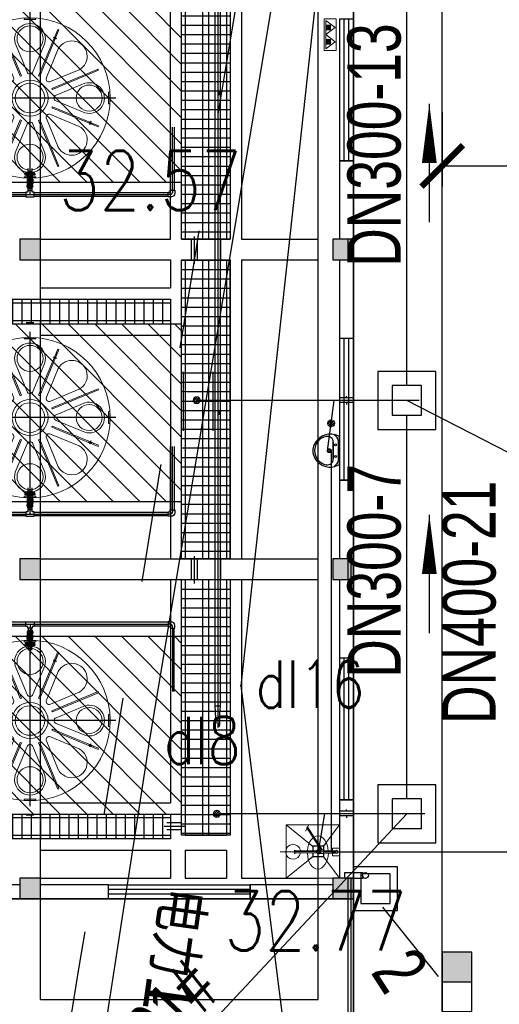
# Model space of a CAD drawing. Header units: millimetres. Extents: x 1371 to 38096, y 232 to 174236.
# Tile 35 of 84: x 19112.32 to 19120.43, y 87025.99 to 87042.64. Entities that reach past the tile are written whole.
import ezdxf

# ---------------------------------------------------------------- set-up
doc = ezdxf.new("R2010")
doc.units = ezdxf.units.MM
doc.header["$LTSCALE"] = 10
for name, pattern in [('CENTER', [50.8, 31.75, -6.35, 6.35, -6.35]), ('CENTER2', [1.125, 0.75, -0.125, 0.125, -0.125]), ('CENTERX2', [101.6, 63.5, -12.7, 12.7, -12.7]), ('CONTINOUS', [0]), ('DASHED', [0.75, 0.5, -0.25]), ('DGN Style 2', [0.648865, 0.389319, -0.259546]), ('DGN Style 4', [1.038832, 0.519092, -0.259546, 0.000648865, -0.259546]), ('X6', [2, 1, -1])]:
    doc.linetypes.add(name, pattern=pattern)
for name, color, linetype in [('0.18', 7, 'Continuous'), ('00辅助-不打印', 241, 'Continuous'), ('0提标-单体内线', 31, 'Continuous'), ('0提标-尺寸标注-平面 定位图', 3, 'Continuous'), ('0提标-管-污水插旗', 3, 'Continuous'), ('0提标-管-污水管', 4, '厂区污水管'), ('0提标-管-污水管标注', 2, 'CONTINOUS'), ('0提标-管-给水管', 2, '厂区给水管'), ('0提标-管-雨水管标注', 2, 'CONTINOUS'), ('0提标-管-雨水连管', 3, 'DASHED'), ('0提标-道路', 2, 'Continuous'), ('0提标-雨水口', 7, 'Continuous'), ('CENTER', 5, 'CENTER2'), ('DLSS', 30, 'Continuous'), ('GCD', 8, 'Continuous'), ('KZD', 1, 'Continuous'), ('LOCKUP', 7, 'Continuous'), ('LVTRY', 21, 'Continuous'), ('ZBTZ', 8, 'Continuous'), ('上部建筑', 7, 'Continuous'), ('中心线', 5, 'CENTER'), ('电力', 180, 'Continuous')]:
    doc.layers.add(name, color=color, linetype=linetype)
for name, color, linetype, lineweight in [('b2', 7, 'Continuous', 0), ('e22', 7, 'Continuous', 0), ('UPVC', 7, 'Continuous', 25), ('实线', 7, 'Continuous', 13), ('框架', 2, 'Continuous', 13), ('桶槽轮廓线', 7, 'Continuous', 9), ('系统图－设备', 7, 'Continuous', 13)]:
    doc.layers.add(name, color=color, linetype=linetype, lineweight=lineweight)
doc.styles.add('HZ', font='rs.shx', dxfattribs={"width": 0.8, "bigfont": 'hztxt.shx'})
doc.styles.add('SMEDI', font='smsim1.shx', dxfattribs={"width": 0.75, "bigfont": 'smfs.shx'})
doc.styles.add('SMEDI1', font='smsim.shx', dxfattribs={"width": 0.75, "bigfont": 'smfs.shx'})
doc.styles.add('songti', font='txt', dxfattribs={"width": 0.75})
doc.styles.add('宋体', font='smsim1.shx', dxfattribs={"bigfont": 'smfs.shx'})
doc.linetypes.add('厂区污水管', pattern='A,4,-0.4,["WS",songti,S=0.4,R=0,X=-0.2,Y=-0.2],-0.4', length=4.8)
doc.linetypes.add('厂区给水管', pattern='A,4,-0.4,["GS",songti,S=0.4,R=0,X=-0.2,Y=-0.2],-0.4', length=4.8)
doc.dimstyles.new('1-700', dxfattribs={"dimscale": 0.7, "dimtxt": 3, "dimasz": 1, "dimexe": 0.5, "dimexo": 0.5, "dimgap": 0, "dimtad": 1, "dimdsep": 46, "dimtxsty": 'SMEDI', "dimblk1": 'ARCHTICK', "dimblk2": 'ARCHTICK', "dimsah": 1, "dimcen": 0, "dimclrd": 7, "dimclre": 7, "dimclrt": 3, "dimazin": 0, "dimtfac": 1, "dimtix": 1, "dimtmove": 2, "dimatfit": 3, "dimldrblk": 'ARCHTICK', "dimfxl": 0, "dimtolj": 1, "dimtzin": 0, "dimarcsym": 0})

# ---------------------------------------------------------------- blocks, each defined once
blk = doc.blocks.new('*U325')
at = {"layer": 'DLSS', "color": 8, "linetype": 'X6', "ltscale": 0.2, "flags": 128}
blk.add_lwpolyline([(19128.901, 86983.109, -0.006008), (19126.482, 86983.888, -0.009596), (19124.983, 86984.423, -0.003772), (19120.914, 86985.999, -0.023509), (19120.276, 86986.287, -0.058244), (19118.922, 86987.189, -0.032118), (19116.804, 86989.234, -0.004511), (19116.044, 86990.084, -0.003533), (19115.091, 86991.185, -0.016319), (19113.473, 86993.211, -0.017727), (19112.114, 86995.174, -0.072162), (19111.058, 86997.5, -0.043639), (19110.243, 87001.63, -0.015853), (19109.998, 87004.847, -0.045644), (19110.051, 87005.968, -0.004364), (19110.642, 87009.96, -0.001496), (19112.502, 87021.585, -0.000061), (19116.89, 87048.47, -0.000361), (19117.635, 87053.012, -0.000762), (19118.141, 87056.053, 0.000141), (19120.891, 87072.456, 0.004463), (19121.666, 87077.355, 0.002008), (19123.247, 87088.265), (19123.247, 87088.265), (19123.247, 87088.265), (19123.247, 87088.265)], format="xyb", dxfattribs=at)
at = {"layer": 'ZBTZ', "color": 8, "ltscale": 0.3}
for p, q in [((19115.088, 87035.685), (19115.088, 87036.685)), ((19115.588, 87035.685), (19115.588, 87036.685))]:
    blk.add_line(p, q, dxfattribs=at)
at = {"layer": '电力', "color": 8, "linetype": 'Continuous', "ltscale": 0.3}
for p in [(19116.058, 87031.38, 32.884), (19114.509, 87030.43, 32.717)]:
    blk.add_point(p, dxfattribs=at)
at = {"layer": 'GCD', "linetype": 'Continuous', "ltscale": 0.3, "style": 'HZ', "width": 0.8}
for s, p in [('32.57', (19112.982, 87039.418)), ('32.77', (19115.782, 87026.906))]:
    blk.add_text(s, height=1, dxfattribs=at).set_placement(p)
at = {"layer": '电力', "color": 8, "linetype": 'Continuous', "ltscale": 0.3, "style": 'HZ', "width": 0.8}
for s, p in [('dl16', (19116.308, 87031.005, 32.884)), ('dl8', (19114.759, 87030.055, 32.717))]:
    blk.add_text(s, height=0.8, dxfattribs=at).set_placement(p)
at = {"layer": '电力', "color": 8, "linetype": 'Continuous', "ltscale": 0.3, "style": '宋体'}
blk.add_text('电力1孔1根/0.24 铜', height=0.8, rotation=262.0127, dxfattribs=at).set_placement((19114.688, 87028.012, 23.735))
blk = doc.blocks.new('A$C368A5939')
at = {"layer": '00辅助-不打印'}
blk.add_lwpolyline([(0, 16150), (16550, 16150), (16550, 150), (0, 150)], close=True, dxfattribs=at)
at = {"layer": 'LVTRY'}
for points in [[(447, 16300), (347, 16300), (347, 16000), (447, 16000)], [(16103, 16300), (16203, 16300), (16203, 16000), (16103, 16000)], [(447, 100), (347, 100), (347, 400), (447, 400)], [(16103, 100), (16203, 100), (16203, 400), (16103, 400)]]:
    blk.add_lwpolyline(points, close=True, dxfattribs=at)
for centre in [(397, 16350), (16153, 16350), (397, 50), (16153, 50)]:
    blk.add_circle(centre, 50, dxfattribs=at)
blk = doc.blocks.new('A$C376B11A7')
at = {"layer": '0提标-雨水口', "linetype": 'Continuous'}
blk.add_hatch(color=256, dxfattribs=at).paths.add_polyline_path([(-0.25, 0.5), (-0.25, 0), (0.25, 0), (0.25, 0.5)])
blk.add_line((-0.25, 0), (0.25, 0), dxfattribs=at)
blk.add_lwpolyline([(-0.25, -0.5), (0.25, -0.5), (0.25, 0.5), (-0.25, 0.5)], close=True, dxfattribs=at)
blk = doc.blocks.new('_ARCHTICK')
at = {"color": 0, "linetype": 'ByBlock', "const_width": 0.15}
blk.add_lwpolyline([(-0.5, -0.5), (0.5, 0.5)], dxfattribs=at)
blk = doc.blocks.new('*D155')
at = {"layer": '0提标-尺寸标注-平面 定位图', "color": 7, "lineweight": -2}
for p, q in [((19119.466, 87041.073), (19119.466, 87039.814)), ((19123.466, 87041.073), (19123.466, 87039.814)), ((19119.466, 87040.164), (19123.466, 87040.164))]:
    blk.add_line(p, q, dxfattribs=at)
at = {"layer": 'Defpoints', "color": 0}
for p in [(19119.466, 87041.423), (19123.466, 87041.423), (19123.466, 87040.164)]:
    blk.add_point(p, dxfattribs=at)
at = {"layer": '0提标-尺寸标注-平面 定位图', "color": 7, "lineweight": -2, "xscale": 0.7, "yscale": 0.7, "zscale": 0.7, "rotation": 180}
blk.add_blockref('_ARCHTICK', (19119.466, 87040.164), dxfattribs=at)
at = {"layer": '0提标-尺寸标注-平面 定位图', "color": 7, "lineweight": -2, "xscale": 0.7, "yscale": 0.7, "zscale": 0.7}
blk.add_blockref('_ARCHTICK', (19123.466, 87040.164), dxfattribs=at)
at = {"layer": '0提标-尺寸标注-平面 定位图', "color": 3, "insert": (19121.466, 87041.214), "char_height": 2.1, "attachment_point": 5, "style": 'SMEDI'}
blk.add_mtext('\\A1;4', dxfattribs=at)
blk = doc.blocks.new('zhuzikuai')
at = {"layer": '上部建筑'}
for points in [[(1255104, 196021), (1255454, 196021), (1255454, 196371), (1255104, 196371)], [(1260504, 196021), (1260854, 196021), (1260854, 196371), (1260504, 196371)], [(1265904, 196021), (1266254, 196021), (1266254, 196371), (1265904, 196371)], [(1271304, 196021), (1271654, 196021), (1271654, 196371), (1271304, 196371)], [(1255104, 190721), (1255454, 190721), (1255454, 191071), (1255104, 191071)], [(1260504, 190721), (1260854, 190721), (1260854, 191071), (1260504, 191071)], [(1265904, 190721), (1266254, 190721), (1266254, 191071), (1265904, 191071)], [(1271304, 190721), (1271654, 190721), (1271654, 191071), (1271304, 191071)], [(1255104, 185671), (1255454, 185671), (1255454, 186021), (1255104, 186021)], [(1260504, 185671), (1260854, 185671), (1260854, 186021), (1260504, 186021)], [(1265904, 185671), (1266254, 185671), (1266254, 186021), (1265904, 186021)], [(1271304, 185671), (1271654, 185671), (1271654, 186021), (1271304, 186021)], [(1255104, 180371), (1255454, 180371), (1255454, 180721), (1255104, 180721)], [(1260504, 180371), (1260854, 180371), (1260854, 180721), (1260504, 180721)], [(1265904, 180371), (1266254, 180371), (1266254, 180721), (1265904, 180721)], [(1271304, 180371), (1271654, 180371), (1271654, 180721), (1271304, 180721)]]:
    blk.add_hatch(color=256, dxfattribs=at).paths.add_polyline_path(points)
for points in [[(1255104, 196021), (1255454, 196021), (1255454, 196371), (1255104, 196371)], [(1260504, 196021), (1260854, 196021), (1260854, 196371), (1260504, 196371)], [(1265904, 196021), (1266254, 196021), (1266254, 196371), (1265904, 196371)], [(1271304, 196021), (1271654, 196021), (1271654, 196371), (1271304, 196371)], [(1255104, 190721), (1255454, 190721), (1255454, 191071), (1255104, 191071)], [(1260504, 190721), (1260854, 190721), (1260854, 191071), (1260504, 191071)], [(1265904, 190721), (1266254, 190721), (1266254, 191071), (1265904, 191071)], [(1255104, 185671), (1255454, 185671), (1255454, 186021), (1255104, 186021)], [(1260504, 185671), (1260854, 185671), (1260854, 186021), (1260504, 186021)], [(1265904, 185671), (1266254, 185671), (1266254, 186021), (1265904, 186021)], [(1255104, 180371), (1255454, 180371), (1255454, 180721), (1255104, 180721)], [(1265904, 180371), (1266254, 180371), (1266254, 180721), (1265904, 180721)], [(1271304, 180371), (1271654, 180371), (1271654, 180721), (1271304, 180721)]]:
    blk.add_lwpolyline(points, close=True, dxfattribs=at)
blk = doc.blocks.new('A$C2FD411B5')
at = {"layer": '0提标-单体内线'}
h = blk.add_hatch(dxfattribs=at)
h.set_pattern_fill('ANSI31', color=256, scale=0.1, angle=45)
h.set_pattern_definition([(90, (-2935.99978, -180.37075), (-0.15875, 1e-17), [])])
h.paths.add_polyline_path([(-38.7, 13.91), (-33.65, 13.91), (-33.65, 13.09), (-38.7, 13.09)])
h = blk.add_hatch(dxfattribs=at)
h.set_pattern_fill('ANSI31', color=256, scale=0.1, angle=45)
h.set_pattern_definition([(90, (-2930.59978, -180.37075), (-0.15875, 1e-17), [])])
h.paths.add_polyline_path([(-33.3, 13.91), (-28.25, 13.91), (-28.25, 13.09), (-33.3, 13.09)])
h = blk.add_hatch(dxfattribs=at)
h.set_pattern_fill('ANSI31', color=256, scale=0.1, angle=45)
h.set_pattern_definition([(90, (-2925.19978, -180.37075), (-0.15875, 1e-17), [])])
h.paths.add_polyline_path([(-27.9, 13.91), (-23.575, 13.91), (-23.575, 13.09), (-27.9, 13.09)])
h = blk.add_hatch(dxfattribs=at)
h.set_pattern_fill('ANSI31', color=256, scale=0.2)
h.set_pattern_definition([(45, (-2375.5718, -180.37075), (-0.224506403, 0.224506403), [])])
h.paths.add_polyline_path([(-34.615, 3.945), (-34.615, 13.09), (-37.615, 13.09), (-37.615, 3.945)])
h = blk.add_hatch(dxfattribs=at)
h.set_pattern_fill('ANSI31', color=256, scale=0.2)
h.set_pattern_definition([(45, (-2370.1718, -180.37075), (-0.224506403, 0.224506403), [])])
h.paths.add_polyline_path([(-29.215, 3.945), (-29.215, 13.09), (-32.215, 13.09), (-32.215, 3.945)])
h = blk.add_hatch(dxfattribs=at)
h.set_pattern_fill('ANSI31', color=256, scale=0.2)
h.set_pattern_definition([(45, (-2364.8918, -180.37075), (-0.224506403, 0.224506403), [])])
h.paths.add_polyline_path([(-23.935, 3.945), (-23.935, 13.09), (-26.935, 13.09), (-26.935, 3.945)])
h = blk.add_hatch(dxfattribs=at)
h.set_pattern_fill('ANSI31', color=256, scale=0.1, angle=315)
h.set_pattern_definition([(2e-15, (-2935.99978, -180.37075), (4e-17, 0.15875), [])])
h.paths.add_polyline_path([(-32.635, 12.9), (-32.215, 12.9), (-32.215, 4.135), (-32.635, 4.135)])
h = blk.add_hatch(dxfattribs=at)
h.set_pattern_fill('ANSI31', color=256, scale=0.1, angle=315)
h.set_pattern_definition([(2e-15, (-2927.29978, -180.37075), (4e-17, 0.15875), [])])
h.paths.add_polyline_path([(-23.935, 12.9), (-23.515, 12.9), (-23.515, 4.135), (-23.935, 4.135)])
for p, q in [((-1.6, 16), (-45.3, 16)), ((-33.65, 15.95), (-33.3, 15.95)), ((-33.65, 15.9), (-33.3, 15.9)), ((-28.25, 15.95), (-27.9, 15.95)), ((-28.25, 15.9), (-27.9, 15.9)), ((-22.85, 15.95), (-1.6, 15.95)), ((-22.85, 15.9), (-1.6, 15.9)), ((-20.8, 15.4), (-53.6, 15.4)), ((-33.65, 14.1), (-33.65, 15.4)), ((-33.3, 14.1), (-33.3, 15.4)), ((-28.25, 14.1), (-28.25, 15.4)), ((-27.9, 14.1), (-27.9, 15.4)), ((-22.85, 14.1), (-22.85, 15.4)), ((-22.5, 10.7), (-22.5, 15.4)), ((-20.8, 10.7), (-20.8, 15.4)), ((-38.7, 14.1), (-33.65, 14.1)), ((-33.3, 14.1), (-28.25, 14.1)), ((-28.25, 12.9), (-28.25, 14.1)), ((-27.9, 14.1), (-22.85, 14.1)), ((-27.9, 12.9), (-27.9, 14.1)), ((-38.7, 13.85), (-33.65, 13.85)), ((-33.65, 13.09), (-33.65, 13.91)), ((-33.3, 13.15), (-33.3, 13.91)), ((-33.3, 13.85), (-28.25, 13.85)), ((-27.9, 13.85), (-23.575, 13.85)), ((-23.575, 13.15), (-23.575, 13.85)), ((-23.325, 13.85), (-22.85, 13.85)), ((-23.325, 13.15), (-23.325, 13.85)), ((-22.85, 13.15), (-22.85, 13.85)), ((-33.695, 13.7), (-33.233, 13.7)), ((-33.65, 13.75), (-33.3, 13.75)), ((-33.65, 13.65), (-33.3, 13.65)), ((-28.295, 13.7), (-27.833, 13.7)), ((-28.25, 13.75), (-27.9, 13.75)), ((-28.25, 13.65), (-27.9, 13.65)), ((-33.65, 13.55), (-38.237, 13.55)), ((-28.25, 13.55), (-33.3, 13.55)), ((-23.575, 13.55), (-27.9, 13.55)), ((-33.65, 13.45), (-38.138, 13.45)), ((-33.65, 13.35), (-33.3, 13.35)), ((-28.25, 13.45), (-33.3, 13.45)), ((-28.25, 13.35), (-27.9, 13.35)), ((-23.575, 13.45), (-27.9, 13.45)), ((-38.7, 13.15), (-33.65, 13.15)), ((-33.695, 13.3), (-33.233, 13.3)), ((-33.65, 13.25), (-33.3, 13.25)), ((-33.3, 13.15), (-32.575, 13.15)), ((-32.575, 13.15), (-28.25, 13.15)), ((-28.295, 13.3), (-27.833, 13.3)), ((-28.25, 13.25), (-27.9, 13.25)), ((-27.9, 13.15), (-23.875, 13.15)), ((-23.875, 13.15), (-23.575, 13.15)), ((-23.725, 13.16), (-23.725, 12.793)), ((-23.325, 13.15), (-22.85, 13.15)), ((-23.785, 13.09), (-23.785, 12.84)), ((-23.665, 13.09), (-23.665, 12.84)), ((-33.65, 12.9), (-38.7, 12.9)), ((-33.65, 10.7), (-33.65, 12.9)), ((-33.3, 12.9), (-32.825, 12.9)), ((-33.3, 10.7), (-33.3, 12.9)), ((-32.825, 10.7), (-32.825, 12.9)), ((-32.635, 12.9), (-28.25, 12.9)), ((-32.575, 4.135), (-32.575, 12.9)), ((-32.275, 4.135), (-32.275, 12.9)), ((-32.025, 10.7), (-32.025, 12.9)), ((-28.25, 10.7), (-28.25, 12.9)), ((-27.9, 12.9), (-24.125, 12.9)), ((-27.9, 10.7), (-27.9, 12.9)), ((-24.125, 10.7), (-24.125, 12.9)), ((-23.935, 12.9), (-23.575, 12.9)), ((-23.875, 4.135), (-23.875, 12.9)), ((-23.575, 4.135), (-23.575, 12.9)), ((-23.325, 10.7), (-23.325, 12.9)), ((-23.325, 12.9), (-22.85, 12.9)), ((-22.85, 10.7), (-22.85, 12.9)), ((-32.575, 10.7), (-53.6, 10.7)), ((-20.8, 10.7), (-32.275, 10.7))]:
    blk.add_line(p, q, dxfattribs=at)
for points in [[(-38.7, 13.91), (-33.65, 13.91), (-33.65, 13.09), (-38.7, 13.09)], [(-33.3, 13.91), (-28.25, 13.91), (-28.25, 13.09), (-33.3, 13.09)], [(-27.9, 13.91), (-23.575, 13.91), (-23.575, 13.09), (-27.9, 13.09)], [(-34.615, 3.945), (-34.615, 13.09), (-37.615, 13.09), (-37.615, 3.945)], [(-29.215, 3.945), (-29.215, 13.09), (-32.215, 13.09), (-32.215, 3.945)], [(-23.935, 3.945), (-23.935, 13.09), (-26.935, 13.09), (-26.935, 3.945)], [(-32.635, 12.9), (-32.215, 12.9), (-32.215, 4.135), (-32.635, 4.135)], [(-23.935, 12.9), (-23.515, 12.9), (-23.515, 4.135), (-23.935, 4.135)]]:
    blk.add_lwpolyline(points, close=True, dxfattribs=at)
blk.add_lwpolyline([(-28.25, 13.91), (-33.3, 13.91)], dxfattribs=at)
at = {"layer": 'KZD'}
blk.add_lwpolyline([(-54.1, 16), (0, 16), (0, 0), (-54.1, 0)], close=True, dxfattribs=at)
at = {"layer": '0提标-单体内线', "xscale": 0.001, "yscale": 0.001, "zscale": 0.001}
blk.add_blockref('zhuzikuai', (-1294.154, -180.371), dxfattribs=at)
blk = doc.blocks.new('PE1')
at = {"layer": 'CENTER', "color": 5, "linetype": 'CENTERX2', "ltscale": 0.02}
for p, q in [((392, 1028), (450, 1004)), ((404, 1002), (423, 994)), ((419, 1039), (438, 1031)), ((-1039, 419), (-1031, 438)), ((-1028, 392), (-1004, 450)), ((-1002, 404), (-994, 423)), ((1002, -404), (994, -423)), ((1028, -392), (1004, -450)), ((1039, -419), (1031, -438)), ((-404, -1002), (-423, -994)), ((-392, -1028), (-450, -1004)), ((-419, -1039), (-438, -1031))]:
    blk.add_line(p, q, dxfattribs=at)
at = {"layer": '中心线', "color": 5, "ltscale": 10}
for p, q in [((0, 1450), (0, -1450)), ((-1450, 0), (1450, 0))]:
    blk.add_line(p, q, dxfattribs=at)
at = {"layer": '实线', "color": 5}
for p, q in [((435, 1076), (453, 1068)), ((-1076, 435), (-1068, 453)), ((1076, -435), (1068, -453)), ((-435, -1076), (-453, -1068))]:
    blk.add_line(p, q, dxfattribs=at)
at = {"layer": '桶槽轮廓线', "color": 5}
for p, q in [((-488, 1151), (-164, 370)), ((-469, 1159), (-146, 378)), ((469, 1159), (146, 378)), ((488, 1151), (164, 370)), ((-249, 925), (-48, 441)), ((249, 925), (48, 441)), ((-478, 830), (-278, 345)), ((478, 830), (278, 345)), ((-1159, 469), (-378, 146)), ((-1151, 488), (-370, 164)), ((-830, 478), (-345, 278)), ((-146, 378), (-164, 370)), ((164, 370), (146, 378)), ((830, 478), (345, 278)), ((1151, 488), (370, 164)), ((1159, 469), (378, 146)), ((-925, 249), (-441, 48)), ((925, 249), (441, 48)), ((-370, 164), (-378, 146)), ((378, 146), (370, 164)), ((-1159, -469), (-378, -146)), ((-1151, -488), (-370, -164)), ((-925, -249), (-441, -48)), ((-378, -146), (-370, -164)), ((370, -164), (378, -146)), ((1151, -488), (370, -164)), ((1159, -469), (378, -146)), ((925, -249), (441, -48)), ((-830, -478), (-345, -278)), ((830, -478), (345, -278)), ((-488, -1151), (-164, -370)), ((-478, -830), (-278, -345)), ((-469, -1159), (-146, -378)), ((-249, -925), (-48, -441)), ((-164, -370), (-146, -378)), ((249, -925), (48, -441)), ((146, -378), (164, -370)), ((469, -1159), (146, -378)), ((488, -1151), (164, -370)), ((478, -830), (278, -345))]:
    blk.add_line(p, q, dxfattribs=at)
for points in [[(-100, 1330), (100, 1330), (100, 1350), (-100, 1350)], [(-1330, -100), (-1330, 100), (-1350, 100), (-1350, -100)], [(1330, 100), (1330, -100), (1350, -100), (1350, 100)], [(100, -1330), (-100, -1330), (-100, -1350), (100, -1350)]]:
    blk.add_lwpolyline(points, close=True, dxfattribs=at)
for centre, radius in [((0, 0), 1355), ((0, 1000), 220), ((-1000, 0), 220), ((0, 0), 305), ((0, 0), 250), ((1000, 0), 220), ((0, -1000), 220)]:
    blk.add_circle(centre, radius, dxfattribs=at)
for centre, radius, start, end in [((0, 1000), 260, 343.2755, 196.7245), ((75, -185), 1450, 112.0503, 112.8406), ((-78, -184), 1450, 67.0503, 67.8406), ((-707, 707), 260, 28.2755, 241.7245), ((707, 707), 260, 298.2755, 151.7245), ((184, -78), 1450, 157.0503, 157.8406), ((-322, 322), 50, 241.7245, 28.2755), ((0, 455), 50, 196.7245, 343.2755), ((322, 322), 50, 151.7245, 298.2755), ((-185, -75), 1450, 22.0503, 22.8406), ((-1000, 0), 260, 73.2755, 286.7245), ((1000, 0), 260, 253.2755, 106.7245), ((-455, 0), 50, 286.7245, 73.2755), ((455, 0), 50, 106.7245, 253.2755), ((-322, -322), 50, 331.7245, 118.2755), ((322, -322), 50, 61.7245, 208.2755), ((185, 75), 1450, 202.0503, 202.8406), ((-707, -707), 260, 118.2755, 331.7245), ((0, -455), 50, 16.7245, 163.2755), ((707, -707), 260, 208.2755, 61.7245), ((-184, 78), 1450, 337.0503, 337.8406), ((0, -1000), 260, 163.2755, 16.7245), ((78, 184), 1450, 247.0503, 247.8406), ((-75, 185), 1450, 292.0503, 292.8406)]:
    blk.add_arc(centre, radius, start, end, dxfattribs=at)
blk = doc.blocks.new('环琪三通（DN50）正视')
at = {"layer": 'UPVC'}
for p, q in [((70.5, 38.5), (-70.5, 38.5)), ((-70.5, 38.5), (-70.5, -38.5)), ((70.5, -38.5), (70.5, 38.5)), ((-70.5, -38.5), (-38.5, -38.5)), ((-38.5, -38.5), (-38.5, -70.5)), ((-38.5, -70.5), (38.5, -70.5)), ((38.5, -38.5), (70.5, -38.5)), ((38.5, -70.5), (38.5, -38.5))]:
    blk.add_line(p, q, dxfattribs=at)
blk = doc.blocks.new('环琪弯头（DN50）正视')
at = {"layer": 'UPVC'}
for p, q in [((-71, 38), (-71, -39)), ((-19, 38), (-71, 38)), ((-71, -39), (-39, -39)), ((-39, -39), (-39, -71)), ((-39, -71), (38, -71)), ((38, -71), (38, -19))]:
    blk.add_line(p, q, dxfattribs=at)
blk.add_arc((-19, -19), 57, 0, 90, dxfattribs=at)
blk = doc.blocks.new('环琪法兰（DN50）侧视')
at = {"layer": 'UPVC', "color": 5}
for points in [[(0, -82.5), (16, -82.5), (16, 82.5), (0, 82.5)], [(16, -38), (41, -38), (41, 38), (16, 38)]]:
    blk.add_lwpolyline(points, close=True, dxfattribs=at)
blk = doc.blocks.new('355-DN50-俯视')
at = {"color": 5}
for p, q in [((0, 35), (18, 35)), ((0, 35), (0, -35)), ((0, 29), (0, -29)), ((20, 47), (18, 38)), ((18, 38), (18, -38)), ((46, 27), (18, 27)), ((24, 22), (18, 22)), ((23, 6), (18, 6)), ((46, 42), (19, 42)), ((46, 39), (19, 39)), ((20, 47), (57, 47)), ((23, 18), (23, 15)), ((23, 15), (23, -15)), ((70, 7), (23, 7)), ((86, 22), (26, 19)), ((84, 33), (27, 23)), ((46, 47), (46, 26)), ((57, 47), (57, 28)), ((75, 38), (57, 38)), ((64, -7), (64, 7)), ((103, 15), (70, 15)), ((70, 7), (70, 15)), ((75, 47), (98, 47)), ((75, 47), (75, 38)), ((75, 38), (75, 31)), ((147, 19), (87, 22)), ((146, 23), (89, 33)), ((98, 38), (98, 47)), ((116, 38), (98, 38)), ((98, 38), (98, 31)), ((103, 7), (103, 15)), ((150, 7), (103, 7)), ((110, -7), (110, 7)), ((153, 47), (116, 47)), ((116, 47), (116, 28)), ((127, 47), (127, 26)), ((127, 42), (154, 42)), ((127, 39), (154, 39)), ((127, 27), (155, 27)), ((149, 22), (155, 22)), ((150, 18), (150, 15)), ((150, 15), (150, -15)), ((150, 6), (155, 6)), ((153, 47), (155, 38)), ((155, 38), (155, -38)), ((173, 35), (155, 35)), ((173, 35), (173, -35)), ((173, 29), (173, -29)), ((0, -35), (18, -35)), ((23, -6), (18, -6)), ((24, -22), (18, -22)), ((46, -27), (18, -27)), ((20, -47), (18, -38)), ((46, -39), (19, -39)), ((46, -42), (19, -42)), ((20, -47), (57, -47)), ((70, -7), (23, -7)), ((23, -18), (23, -15)), ((86, -22), (26, -19)), ((84, -33), (27, -23)), ((46, -26), (46, -47)), ((57, -28), (57, -47)), ((75, -38), (57, -38)), ((70, -15), (70, -7)), ((103, -15), (70, -15)), ((75, -31), (75, -38)), ((75, -38), (75, -47)), ((75, -47), (98, -47)), ((147, -19), (87, -22)), ((146, -23), (89, -33)), ((98, -31), (98, -38)), ((116, -38), (98, -38)), ((98, -47), (98, -38)), ((103, -15), (103, -7)), ((150, -7), (103, -7)), ((116, -28), (116, -47)), ((153, -47), (116, -47)), ((127, -26), (127, -47)), ((127, -27), (155, -27)), ((127, -39), (154, -39)), ((127, -42), (154, -42)), ((149, -22), (155, -22)), ((150, -6), (155, -6)), ((150, -18), (150, -15)), ((153, -47), (155, -38)), ((173, -35), (155, -35))]:
    blk.add_line(p, q, dxfattribs=at)
for centre, radius, start, end in [((28, 18), 5.07, 96.9811, 180), ((26, 15), 3.38, 92.3373, 180), ((87, 16), 16.9, 83.0189, 96.9811), ((87, 5), 16.9, 87.6627, 92.3373), ((145, 18), 5.07, 0, 83.0189), ((147, 15), 3.38, 0, 87.6627), ((26, -15), 3.38, 180, 267.6627), ((28, -18), 5.07, 180, 263.0189), ((87, -16), 16.9, 263.0189, 276.9811), ((87, -5), 16.9, 267.6627, 272.3373), ((145, -18), 5.07, 276.9811, 0), ((147, -15), 3.38, 272.3373, 0)]:
    blk.add_arc(centre, radius, start, end, dxfattribs=at)
blk = doc.blocks.new('$TCHSYS$WIN2D')
for p, q in [((-0.5, 0.5), (0.5, 0.5)), ((-0.5, 0.5), (-0.5, -0.5)), ((0.5, 0.5), (0.5, -0.5)), ((0.5, 0.1667), (-0.5, 0.1667)), ((0.5, -0.1667), (-0.5, -0.1667)), ((-0.5, -0.5), (0.5, -0.5))]:
    blk.add_line(p, q)
blk = doc.blocks.new('DOUSEP')
at = {"layer": 'b2', "color": 5, "linetype": 'Continuous', "lineweight": 13}
for p, q in [((1, 1), (0, 1)), ((0, 1), (0.247, 0.671)), ((0, 1), (0, 0)), ((1, 1), (0.571, 0.65)), ((1, 1), (1, 0)), ((0.239, 0.319), (0, 0)), ((0.582, 0.342), (1, 0)), ((1, 0), (0, 0))]:
    blk.add_line(p, q, dxfattribs=at)
at = {"layer": 'b2', "color": 5, "linetype": 'DGN Style 2', "lineweight": -3}
for p, q in [((0.247, 0.671), (0.3, 0.6)), ((0.3, 0.6), (0.3, 0.516)), ((0.3, 0.6), (0.363, 0.6)), ((0.389, 0.6), (0.5, 0.6)), ((0.571, 0.65), (0.5, 0.6)), ((0.5, 0.6), (0.5, 0.516)), ((0.3, 0.4), (0.245, 0.326)), ((0.3, 0.473), (0.3, 0.4)), ((0.3, 0.4), (0.5, 0.4)), ((0.5, 0.473), (0.5, 0.4)), ((0.5, 0.4), (0.583, 0.341))]:
    blk.add_line(p, q, dxfattribs=at)
at = {"layer": 'e22', "color": 5, "linetype": 'Continuous', "lineweight": 13}
for p, q in [((0.317, 0.527), (0.598, 0.966)), ((0.612, 0.949), (0.342, 0.527)), ((0.64, 0.881), (0.578, 1.002)), ((0.598, 0.966), (0.612, 0.949)), ((0.077, 0.516), (0.3, 0.516)), ((0.077, 0.472), (0.3, 0.473)), ((0.375, 0.516), (0.846, 0.517)), ((0.375, 0.473), (0.846, 0.474))]:
    blk.add_line(p, q, dxfattribs=at)
at = {"layer": 'e22', "color": 5, "linetype": 'DGN Style 4', "lineweight": 13}
blk.add_line((-0.077, 0.494), (1.114, 0.494), dxfattribs=at)
at = {"layer": 'e22', "color": 5, "linetype": 'Continuous', "lineweight": 13, "extrusion": (0, 0, -1), "flags": 128}
blk.add_lwpolyline([(-0.128, 0.516), (-0.128, 0.567), (-0.001, 0.567), (-0.001, 0.419), (-0.128, 0.419), (-0.128, 0.472)], dxfattribs=at)
for points in [[(-0.375, 0.461), (-0.375, 0.527), (-0.3, 0.527), (-0.3, 0.461)], [(-0.836, 0.463), (-0.836, 0.529), (-0.846, 0.529), (-0.846, 0.463)]]:
    blk.add_lwpolyline(points, close=True, dxfattribs=at)
at = {"layer": 'e22', "color": 5, "linetype": 'Continuous', "lineweight": 13, "extrusion": (0, 0, -1)}
blk.add_circle((-0.056, 0.494), 0.03, dxfattribs=at)
at = {"layer": 'e22', "color": 5, "linetype": 'DGN Style 2', "lineweight": 13, "extrusion": (0, 0, -1)}
blk.add_circle((-0.393, 0.498), 0.0408, dxfattribs=at)
at = {"layer": 'e22', "color": 5, "linetype": 'Continuous', "lineweight": 13}
blk.add_arc((0.872, 0.494), 0.139, 188.2049, 169.6996, dxfattribs=at)
for start_param, end_param in [(4.812712, 7.738442), (1.594248, 4.649785)]:
    blk.add_ellipse((0.406, 0.483), major_axis=(-0.004, 0.311), ratio=0.634035, start_param=start_param, end_param=end_param, dxfattribs=at)
blk = doc.blocks.new('$plan$00000359')
for p, q in [((239, 0), (-241, 0)), ((-238, 0), (238, 0)), ((239, 0), (269, -79)), ((-214, -36), (-272, -91)), ((-241, 0), (-271, -79)), ((-180, -23), (180, -23)), ((140, -105), (-142, -105)), ((-142, -105), (140, -105)), ((216, -37), (273, -95))]:
    blk.add_line(p, q)
for centre, radius in [((-100, -65), 16.3), ((1, -172), 31.6), ((100, -65), 16.3)]:
    blk.add_circle(centre, radius)
at = {"lineweight": 13}
blk.add_circle((1, -172), 23, dxfattribs=at)
for centre, radius, start, end in [((28, -152), 307, 166.1751, 244.7296), ((-142, -205), 100, 90, 190.5602), ((-180, -73), 50, 90, 133.181), ((-29, -152), 307, 297.0639, 13.8249), ((140, -205), 100, 349.4398, 90), ((180, -73), 50, 44.5607, 90), ((-1, -179), 243, 190.5602, 349.4398), ((-1, -201), 250, 245.8071, 296.4628)]:
    blk.add_arc(centre, radius, start, end)
blk = doc.blocks.new('A$C52C61679')
at = {"layer": '框架', "color": 7}
for p, q in [((4, 73), (127, 196)), ((5, 131), (131, 5)), ((31, 28), (172, 169)), ((32, 173), (173, 32)), ((79, 198), (198, 79)), ((81, 2), (198, 119))]:
    blk.add_line(p, q, dxfattribs=at)
at = {"layer": '框架'}
blk.add_circle((100, 100), 100, dxfattribs=at)
blk = doc.blocks.new('ganfen')
at = {"layer": '0.18'}
h = blk.add_hatch(dxfattribs=at)
h.set_pattern_fill('ANSI31', color=256, scale=5, style=0)
h.set_pattern_definition([(45, (-478340.689, -37289.664), (-11.22532015, 11.22532015), [])])
h.paths.add_polyline_path([(108, 108), (108, 38), (187, 38), (187, 108)])
h = blk.add_hatch(dxfattribs=at)
h.set_pattern_fill('ANSI31', color=256, scale=5, style=0)
h.set_pattern_definition([(135, (478876.278, -37289.664), (11.22532015, 11.22532015), [])])
h.paths.add_polyline_path([(348, 108), (348, 38), (427, 38), (427, 108)])
at = {"layer": '系统图－设备'}
for p, q in [((28, 25), (148, 185)), ((148, 185), (268, 25)), ((268, 25), (388, 185)), ((388, 185), (508, 25)), ((28, 25), (508, 25))]:
    blk.add_line(p, q, dxfattribs=at)
for points in [[(0, 201), (536, 201), (536, 0), (0, 0)], [(108, 108), (187, 108), (187, 38), (108, 38)], [(427, 108), (348, 108), (348, 38), (427, 38)]]:
    blk.add_lwpolyline(points, close=True, dxfattribs=at)
blk = doc.blocks.new('A$C60B57915')
at = {"layer": '0提标-单体内线'}
for points in [[(-8.275, 17.65), (-7.925, 17.65), (-7.925, 18), (-8.275, 18)], [(-2.875, 17.65), (-2.525, 17.65), (-2.525, 18), (-2.875, 18)], [(2.525, 17.65), (2.875, 17.65), (2.875, 18), (2.525, 18)], [(-8.275, 12.35), (-7.925, 12.35), (-7.925, 12.7), (-8.275, 12.7)], [(-8.275, 12.35), (-7.925, 12.35), (-7.925, 12.7), (-8.275, 12.7)], [(-2.875, 12.35), (-2.525, 12.35), (-2.525, 12.7), (-2.875, 12.7)], [(-2.875, 12.35), (-2.525, 12.35), (-2.525, 12.7), (-2.875, 12.7)], [(2.525, 12.35), (2.875, 12.35), (2.875, 12.7), (2.525, 12.7)]]:
    blk.add_hatch(color=256, dxfattribs=at).paths.add_polyline_path(points)
for p, q in [((1.435, 19.206), (1.435, 15.745)), ((-5.55, 19.11), (-5.55, 15.343)), ((-8.275, 18), (-9.6, 18)), ((-9.6, 18), (-9.6, 17.76)), ((-7.925, 18), (-8.275, 18)), ((-8.275, 18), (-8.275, 17.65)), ((-7.925, 17.65), (-7.925, 18)), ((-6.6, 18), (-7.925, 18)), ((-6.6, 17.76), (-6.6, 18)), ((-5.592, 18), (-5.592, 17.76)), ((-5.513, 18), (-5.513, 17.76)), ((-2.875, 18), (-4.2, 18)), ((-4.2, 18), (-4.2, 17.76)), ((-2.525, 18), (-2.875, 18)), ((-2.875, 18), (-2.875, 17.65)), ((-2.525, 17.65), (-2.525, 18)), ((-1.2, 18), (-2.525, 18)), ((-1.2, 17.76), (-1.2, 18)), ((2.525, 18), (1.2, 18)), ((1.2, 18), (1.2, 17.76)), ((1.393, 18), (1.393, 17.76)), ((1.472, 18), (1.472, 17.76)), ((2.875, 18), (2.525, 18)), ((2.525, 18), (2.525, 17.65)), ((2.875, 17.65), (2.875, 18)), ((-5.591, 17.877), (-5.622, 17.877)), ((-5.512, 17.877), (-5.481, 17.877)), ((1.393, 17.877), (1.362, 17.877)), ((1.473, 17.877), (1.504, 17.877)), ((-9.6, 17.76), (-8.275, 17.76)), ((-8.275, 17.65), (-7.925, 17.65)), ((-7.925, 17.76), (-6.6, 17.76)), ((-4.2, 17.76), (-2.875, 17.76)), ((-2.875, 17.65), (-2.525, 17.65)), ((-2.525, 17.76), (-1.2, 17.76)), ((1.2, 17.76), (2.525, 17.76)), ((2.525, 17.65), (2.875, 17.65)), ((2.635, 17.65), (2.635, 16.25)), ((2.875, 16.25), (2.875, 17.65)), ((2.081, 17.625), (-4.7, 17.625)), ((2.076, 17.406), (1.435, 17.51)), ((2.635, 16.25), (2.875, 16.25)), ((-13.207, 15.7), (-0.028, 15.7)), ((-0.18, 15.731), (-0.388, 15.745)), ((-0.388, 15.655), (-0.388, 15.745)), ((-0.18, 15.669), (-0.388, 15.655)), ((-0.18, 15.668), (-0.18, 15.731)), ((-0.18, 15.669), (-0.18, 15.731)), ((-0.18, 15.731), (-0.06, 15.731)), ((-0.18, 15.669), (-0.092, 15.669)), ((-10.17, 14.966), (-9.1, 14.966)), ((-9.1, 14.935), (-10.17, 14.935)), ((-9.1, 14.903), (-10.17, 14.903)), ((-9.062, 12.596), (-9.062, 14.864)), ((-9.03, 7.546), (-9.03, 14.864)), ((-9.03, 7.546), (-9.03, 14.864)), ((-8.998, 14.864), (-8.998, 12.596)), ((-4.77, 14.966), (-3.701, 14.966)), ((-3.701, 14.935), (-4.77, 14.935)), ((-3.701, 14.903), (-4.77, 14.903)), ((-3.662, 12.596), (-3.662, 14.864)), ((-3.63, 7.546), (-3.63, 14.864)), ((-3.599, 14.864), (-3.599, 12.596)), ((-1.801, 14.864), (-1.801, 12.596)), ((-1.77, 7.546), (-1.77, 14.864)), ((-1.738, 12.596), (-1.738, 14.864)), ((-0.63, 14.966), (-1.699, 14.966)), ((-1.699, 14.935), (-0.63, 14.935)), ((-1.699, 14.903), (-0.63, 14.903)), ((2.875, 13.85), (2.635, 13.85)), ((2.635, 13.85), (2.635, 12.7)), ((2.875, 12.7), (2.875, 13.85)), ((-7.925, 12.7), (-8.275, 12.7)), ((-8.275, 12.7), (-8.275, 12.35)), ((-7.925, 12.7), (-8.275, 12.7)), ((-8.275, 12.7), (-8.275, 12.35)), ((-7.925, 12.35), (-7.925, 12.7)), ((-7.925, 12.35), (-7.925, 12.7)), ((-2.525, 12.7), (-2.875, 12.7)), ((-2.875, 12.7), (-2.875, 12.35)), ((-2.525, 12.7), (-2.875, 12.7)), ((-2.875, 12.7), (-2.875, 12.35)), ((-2.525, 12.35), (-2.525, 12.7)), ((-2.525, 12.35), (-2.525, 12.7)), ((2.875, 12.7), (2.525, 12.7)), ((2.525, 12.7), (2.525, 12.35)), ((2.875, 12.35), (2.875, 12.7)), ((-9.029, 12.525), (-9.545, 12.525)), ((-9.47, 12.557), (-9.415, 12.557)), ((-9.415, 12.494), (-9.47, 12.494)), ((-9.33, 12.557), (-9.308, 12.557)), ((-9.308, 12.494), (-9.33, 12.494)), ((-9.135, 12.557), (-9.1, 12.557)), ((-9.1, 12.494), (-9.135, 12.494)), ((-6.859, 12.591), (-6.859, 12.459)), ((-3.629, 12.525), (-4.145, 12.525)), ((-4.07, 12.557), (-4.015, 12.557)), ((-4.015, 12.494), (-4.07, 12.494)), ((-3.93, 12.557), (-3.908, 12.557)), ((-3.908, 12.494), (-3.93, 12.494)), ((-3.735, 12.557), (-3.701, 12.557)), ((-3.701, 12.494), (-3.735, 12.494)), ((-1.771, 12.525), (-1.255, 12.525)), ((-1.665, 12.557), (-1.699, 12.557)), ((-1.699, 12.494), (-1.665, 12.494)), ((-1.47, 12.557), (-1.492, 12.557)), ((-1.492, 12.494), (-1.47, 12.494)), ((-1.33, 12.557), (-1.385, 12.557)), ((-1.385, 12.494), (-1.33, 12.494)), ((1.459, 12.591), (1.459, 12.459)), ((-9.062, 7.546), (-9.062, 12.455)), ((-8.998, 12.455), (-8.998, 7.546)), ((-8.275, 12.35), (-7.925, 12.35)), ((-8.275, 12.35), (-7.925, 12.35)), ((-3.662, 7.546), (-3.662, 12.455)), ((-3.599, 12.455), (-3.599, 7.546)), ((-2.875, 12.35), (-2.525, 12.35)), ((-2.875, 12.35), (-2.525, 12.35)), ((-1.801, 12.455), (-1.801, 7.546)), ((-1.738, 7.546), (-1.738, 12.455)), ((2.525, 12.35), (2.875, 12.35)), ((2.635, 12.35), (2.635, 11.2)), ((2.875, 11.2), (2.875, 12.35))]:
    blk.add_line(p, q, dxfattribs=at)
for points in [[(2.081, 17.625), (2.081, 19.648)], [(-4.7, 17.556), (-5.551, 17.673)], [(-4.7, 17.588), (-4.7, 17.625)]]:
    blk.add_lwpolyline(points, dxfattribs=at)
for points in [[(-0.388, 15.745), (-13.08, 15.745, 0.414214), (-13.22, 15.605), (-13.22, 1.834)], [(-0.388, 15.655), (-13.08, 15.655, 0.414214), (-13.13, 15.605), (-13.13, 1.834)], [(-9.1, 14.935), (-9.068, 14.935, -0.414214), (-9.03, 14.896), (-9.03, 14.864)], [(-3.701, 14.935), (-3.668, 14.935, -0.414214), (-3.63, 14.896), (-3.63, 14.864)], [(-1.699, 14.935), (-1.731, 14.935, 0.414214), (-1.77, 14.896), (-1.77, 14.864)]]:
    blk.add_lwpolyline(points, format="xyb", dxfattribs=at)
for points in [[(-9.24, 5.945), (-9.24, 15.09), (-12.24, 15.09), (-12.24, 5.945)], [(-3.84, 5.945), (-3.84, 15.09), (-6.84, 15.09), (-6.84, 5.945)], [(1.44, 5.945), (1.44, 15.09), (-1.56, 15.09), (-1.56, 5.945)]]:
    blk.add_lwpolyline(points, close=True, dxfattribs=at)
for centre in [(-10.74, 15.7), (-5.34, 15.7), (-0.06, 15.7)]:
    blk.add_arc(centre, 0.0315, 0, 180, dxfattribs=at)
at = {"layer": 'KZD'}
blk.add_lwpolyline([(-13.675, 18), (2.875, 18), (2.875, 2), (-13.675, 2)], close=True, dxfattribs=at)
at = {"layer": '0提标-单体内线'}
for name, p, xscale, yscale, zscale, rotation in [('$TCHSYS$WIN2D', (-10.8, 17.88), -2.4, 0.24, 2.4, 180), ('$TCHSYS$WIN2D', (-5.4, 17.88), -2.4, 0.24, 2.4, 180), ('$TCHSYS$WIN2D', (0, 17.88), -2.4, 0.24, 2.4, 180), ('A$C52C61679', (-5.223, 17.68), 0.0006000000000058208, 0.0006000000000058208, 0.0006000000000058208, 270), ('$TCHSYS$WIN2D', (2.755, 15.05), -2.4, 0.24, -2.4, 270), ('A$C52C61679', (1.376, 15.745), 0.0006000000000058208, 0.0006000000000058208, 0.0006000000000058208, 270), ('A$C52C61679', (-5.613, 15.405), 0.0006000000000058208, 0.0006000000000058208, 0.0006000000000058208, 270), ('环琪弯头（DN50）正视', (-9.03, 14.935), -0.001, 0.001, 0.001, 270), ('环琪弯头（DN50）正视', (-3.63, 14.935), -0.001, 0.001, 0.001, 270), ('环琪弯头（DN50）正视', (-1.77, 14.935), 0.001, 0.001, 0.001, 90), ('PE1', (-10.66, 12.525), 0.001, 0.001, 0.001, 270), ('PE1', (-5.26, 12.525), 0.001, 0.001, 0.001, 270), ('PE1', (-0.14, 12.525), 0.001, 0.001, 0.001, 270), ('环琪法兰（DN50）侧视', (-9.374, 12.525), 0.001, 0.001, 0.001, 180), ('环琪法兰（DN50）侧视', (-9.371, 12.525), -0.001, 0.001, 0.001, 180), ('355-DN50-俯视', (-9.308, 12.525), -0.001, 0.001, 0.001, 180), ('环琪三通（DN50）正视', (-9.03, 12.525), 0.001, 0.001, 0.001, 270), ('环琪法兰（DN50）侧视', (-3.974, 12.525), 0.001, 0.001, 0.001, 180), ('环琪法兰（DN50）侧视', (-3.971, 12.525), -0.001, 0.001, 0.001, 180), ('355-DN50-俯视', (-3.908, 12.525), -0.001, 0.001, 0.001, 180), ('环琪三通（DN50）正视', (-3.63, 12.525), 0.001, 0.001, 0.001, 270), ('环琪三通（DN50）正视', (-1.77, 12.525), -0.001, 0.001, 0.001, 90), ('355-DN50-俯视', (-1.492, 12.525), 0.001, 0.001, 0.001, 180), ('环琪法兰（DN50）侧视', (-1.429, 12.525), 0.001, 0.001, 0.001, 180), ('环琪法兰（DN50）侧视', (-1.426, 12.525), -0.001, 0.001, 0.001, 180)]:
    blk.add_blockref(name, p, dxfattribs=dict(at, xscale=xscale, yscale=yscale, zscale=zscale, rotation=rotation))
at = {"layer": '0提标-单体内线', "extrusion": (0, 0, -1), "xscale": 0.9, "yscale": 0.9, "zscale": 0.9, "rotation": 270}
blk.add_blockref('DOUSEP', (-2.525, 17.76), dxfattribs=at)
at = {"layer": '0提标-单体内线', "yscale": 0.001, "zscale": 0.001}
for name, p, xscale in [('ganfen', (-11.464, 17.503), -0.001), ('$plan$00000359', (-4.701, 17.76), 0.001)]:
    blk.add_blockref(name, p, dxfattribs=dict(at, xscale=xscale))
blk = doc.blocks.new('*U324')
at = {"layer": '0提标-管-污水插旗', "color": 7, "ltscale": 0.5}
for p, q in [((19127.624, 87031.696), (19118.866, 87036.201)), ((19112.666, 87022.59), (19118.866, 87029.216))]:
    blk.add_line(p, q, dxfattribs=at)
at = {"layer": '0提标-管-污水管', "ltscale": 0.4}
for p, q in [((19118.866, 87036.451), (19118.866, 87048.823)), ((19118.616, 87036.201), (19117.966, 87036.201)), ((19118.866, 87029.466), (19118.866, 87035.951)), ((19118.616, 87029.216), (19117.966, 87029.216))]:
    blk.add_line(p, q, dxfattribs=at)
at = {"layer": '0提标-管-污水管', "color": 7, "ltscale": 0.4}
for points in [[(19118.376, 87035.711), (19119.356, 87035.711), (19119.356, 87036.691), (19118.376, 87036.691)], [(19118.616, 87035.951), (19119.116, 87035.951), (19119.116, 87036.451), (19118.616, 87036.451)], [(19118.376, 87028.726), (19119.356, 87028.726), (19119.356, 87029.706), (19118.376, 87029.706)], [(19118.616, 87028.966), (19119.116, 87028.966), (19119.116, 87029.466), (19118.616, 87029.466)]]:
    blk.add_lwpolyline(points, close=True, dxfattribs=at)
at = {"layer": '0提标-管-污水管标注', "ltscale": 0.4}
for p, q in [((19119.246, 87041.212), (19119.246, 87039.212)), ((19119.246, 87034.266), (19119.246, 87032.266))]:
    blk.add_line(p, q, dxfattribs=at)
for points in [[(19119.246, 87041.212, 0, 0.25, 0), (19119.246, 87040.212, 0, 0, 0)], [(19119.246, 87034.266, 0, 0.25, 0), (19119.246, 87033.266, 0, 0, 0)]]:
    blk.add_lwpolyline(points, format="xyseb", dxfattribs=at)
at = {"layer": '0提标-管-给水管', "ltscale": 0.4}
blk.add_lwpolyline([(19117.591, 87028.57), (19123.866, 87028.57)], dxfattribs=at)
at = {"layer": '0提标-管-雨水连管', "ltscale": 0.3}
blk.add_line((19118.456, 87027.638), (19119.466, 87026.376), dxfattribs=at)
at = {"layer": '0提标-管-雨水连管', "color": 7, "linetype": 'CONTINOUS', "ltscale": 0.3}
for points in [[(19117.966, 87027.581), (19118.706, 87027.581), (19118.706, 87028.321), (19117.966, 87028.321)], [(19118.086, 87027.701), (19118.586, 87027.701), (19118.586, 87028.201), (19118.086, 87028.201)]]:
    blk.add_lwpolyline(points, close=True, dxfattribs=at)
at = {"layer": '0提标-道路', "ltscale": 0.3}
blk.add_line((19119.466, 86999.376), (19119.466, 87107.626), dxfattribs=at)
at = {"layer": '电力', "linetype": 'Continuous', "flags": 128}
for points, elevation in [([(19129.96, 87131.705), (19133.684, 87128.395), (19130.621, 87091.502), (19127.219, 87086.241), (19118.711, 87055.732), (19116.058, 87031.38), (19117.134, 87022.8), (19118.105, 87011.503), (19134.131, 86994.689), (19146.387, 86991.338), (19170.447, 86993.246)], 32.682), ([(19118.711, 87055.732), (19114.509, 87030.43), (19110.726, 87005.99), (19113.122, 86994.452), (19103.791, 86987.934), (19103.816, 86983.079)], 32.606)]:
    blk.add_lwpolyline(points, dxfattribs=dict(at, elevation=elevation))
at = {"ltscale": 0.3, "rotation": 270}
for name, p in [('A$C2FD411B5', (19101.966, 87005.276)), ('A$C60B57915', (19099.966, 87030.651))]:
    blk.add_blockref(name, p, dxfattribs=at)
at = {"layer": '00辅助-不打印', "ltscale": 0.3, "xscale": 0.001, "yscale": 0.001, "zscale": 0.001, "rotation": 270}
blk.add_blockref('A$C368A5939', (19101.816, 87044.326), dxfattribs=at)
at = {"layer": '0提标-雨水口', "linetype": 'Continuous', "ltscale": 0.3}
blk.add_blockref('A$C376B11A7', (19119.716, 87026.376), dxfattribs=at)
at = {"layer": '0提标-管-污水插旗', "ltscale": 10, "style": 'SMEDI1', "width": 0.75}
blk.add_text('W-01#', height=0.9, rotation=46.9005, dxfattribs=at).set_placement((19113.934, 87024.244))
at = {"layer": '0提标-管-污水管标注', "ltscale": 0.4, "style": 'SMEDI', "width": 0.75}
for s, p in [('DN300-13', (19118.761, 87038.459)), ('DN300-7', (19118.761, 87031.513))]:
    blk.add_text(s, height=0.9, rotation=90, dxfattribs=at).set_placement(p)
at = {"layer": '0提标-管-雨水管标注', "ltscale": 0.3, "style": 'SMEDI', "width": 0.75}
blk.add_text('DN400-21', height=0.9, rotation=90, dxfattribs=at).set_placement((19120.367, 87030.732))
at = {"layer": '0提标-管-雨水连管', "color": 3, "ltscale": 0.3, "style": 'SMEDI', "width": 0.75}
blk.add_text('2', height=0.9, rotation=302.9357, dxfattribs=at).set_placement((19118.243, 87026.538))
at = {"layer": '0提标-尺寸标注-平面 定位图'}
dim = blk.add_linear_dim(base=(19123.466, 87040.164), p1=(19119.466, 87041.423), p2=(19123.466, 87041.423), dimstyle='1-700', dxfattribs=at)
dim.commit()
dim.dimension.update_dxf_attribs({"geometry": '*D155', "text_midpoint": (19121.466, 87041.214)})
blk = doc.blocks.new('*U327')
at = {"layer": 'LOCKUP', "ltscale": 0.3}
for name in ['*U324', '*U325']:
    blk.add_blockref(name, (0, 0), dxfattribs=at)

msp = doc.modelspace()

# ---------------------------------------------------------------- block references
at = {"layer": 'LOCKUP', "ltscale": 0.3}
msp.add_blockref('*U327', (0, 0), dxfattribs=at)

doc.saveas('drawing.dxf')
